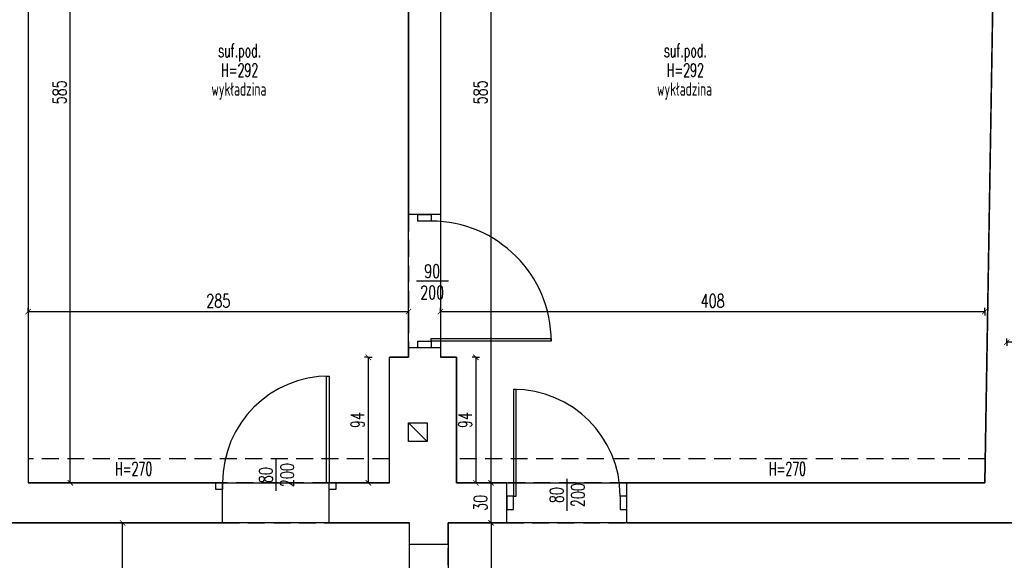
# Model space of a CAD drawing. Extents: x 36663 to 42423, y 7313 to 12123.
# Tile 41 of 54: x 38287 to 39025, y 11314 to 11718. Entities that reach past the tile are written whole.
import ezdxf
from ezdxf.enums import TextEntityAlignment as Align

# ---------------------------------------------------------------- set-up
doc = ezdxf.new("R2010")
doc.units = 0
doc.header["$MEASUREMENT"] = 0
doc.header["$PDMODE"] = 35
doc.header["$PDSIZE"] = 3
doc.linetypes.add('DASHED', pattern=[19.05, 12.7, -6.35])
for name, color, linetype in [('W_area_1', 5, 'Continuous'), ('W_drzwi', 1, 'Continuous'), ('W_niewidoczne', 24, 'DASHED'), ('W_opisy', 2, 'Continuous'), ('W_podciagi', 252, 'DASHED'), ('W_posadzka', 4, 'Continuous'), ('W_przekrojowa', 6, 'Continuous'), ('W_widok', 21, 'Continuous'), ('W_wymiary', 1, 'Continuous')]:
    doc.layers.add(name, color=color, linetype=linetype)
doc.styles.add('c20', font='simplex.shx', dxfattribs={"width": 0.7})
doc.dimstyles.new('c20_50', dxfattribs={"dimscale": 0.5, "dimtxt": 20, "dimasz": 8, "dimexe": 1.25, "dimexo": 0.625, "dimgap": 6, "dimtad": 1, "dimdec": 0, "dimrnd": 1, "dimtxsty": 'c20', "dimblk": 'ARCHTICK', "dimcen": 0, "dimse1": 1, "dimse2": 1, "dimclrd": 1, "dimclrt": 2, "dimadec": 0, "dimazin": 0, "dimtfac": 1, "dimtdec": 0, "dimtix": 1, "dimtmove": 1, "dimatfit": 3, "dimldrblk": 'ARCHTICK', "dimfxl": 1.25, "dimarcsym": 0})

# ---------------------------------------------------------------- blocks, each defined once
blk = doc.blocks.new('_ArchTick')
at = {"color": 2}
for q in [(0, 0.7), (0, -0.7)]:
    blk.add_line((0, 0), q, dxfattribs=at)
at = {"color": 0, "linetype": 'ByBlock', "const_width": 0.15}
blk.add_lwpolyline([(-0.5, -0.5), (0.5, 0.5)], dxfattribs=at)
blk = doc.blocks.new('*D386')
at = {"layer": 'Defpoints', "color": 0, "transparency": 16777216}
for p in [(38608.11, 11341.53), (38608.11, 11141.53), (38640.31, 11141.53)]:
    blk.add_point(p, dxfattribs=at)
at = {"layer": 'W_wymiary', "color": 1, "lineweight": -2, "transparency": 16777216}
blk.add_line((38640.31, 11341.53), (38640.31, 11141.53), dxfattribs=at)
at = {"layer": 'W_wymiary', "color": 1, "lineweight": -2, "transparency": 16777216, "xscale": 4, "yscale": 4, "zscale": 4}
for p, rotation in [((38640.31, 11341.53), 90), ((38640.31, 11141.53), 270)]:
    blk.add_blockref('_ArchTick', p, dxfattribs=dict(at, rotation=rotation))
at = {"layer": 'W_wymiary', "color": 2, "transparency": 16777216, "insert": (38632.31, 11241.53), "char_height": 10, "attachment_point": 5, "rotation": 90, "style": 'c20'}
blk.add_mtext('200', dxfattribs=at)
blk = doc.blocks.new('*D384')
at = {"layer": 'Defpoints', "color": 0, "transparency": 16777216}
for p in [(38640.31, 11371.53), (38656.68, 11371.53), (38608.11, 11341.53)]:
    blk.add_point(p, dxfattribs=at)
at = {"layer": 'W_wymiary', "color": 1, "lineweight": -2, "transparency": 16777216}
blk.add_line((38640.31, 11341.53), (38640.31, 11371.53), dxfattribs=at)
at = {"layer": 'W_wymiary', "color": 1, "lineweight": -2, "transparency": 16777216, "xscale": 4, "yscale": 4, "zscale": 4}
for p, rotation in [((38640.31, 11371.53), 90), ((38640.31, 11341.53), 270)]:
    blk.add_blockref('_ArchTick', p, dxfattribs=dict(at, rotation=rotation))
at = {"layer": 'W_wymiary', "color": 2, "transparency": 16777216, "insert": (38632.31, 11356.53), "char_height": 10, "attachment_point": 5, "rotation": 90, "style": 'c20'}
blk.add_mtext('30', dxfattribs=at)
blk = doc.blocks.new('*D385')
at = {"layer": 'Defpoints', "color": 0, "transparency": 16777216}
for p in [(38640.31, 11956.53), (38697.8, 11956.53), (38656.68, 11371.53)]:
    blk.add_point(p, dxfattribs=at)
at = {"layer": 'W_wymiary', "color": 1, "lineweight": -2, "transparency": 16777216}
blk.add_line((38640.31, 11371.53), (38640.31, 11956.53), dxfattribs=at)
at = {"layer": 'W_wymiary', "color": 1, "lineweight": -2, "transparency": 16777216, "xscale": 4, "yscale": 4, "zscale": 4}
for p, rotation in [((38640.31, 11956.53), 90), ((38640.31, 11371.53), 270)]:
    blk.add_blockref('_ArchTick', p, dxfattribs=dict(at, rotation=rotation))
at = {"layer": 'W_wymiary', "color": 2, "transparency": 16777216, "insert": (38632.31, 11664.03), "char_height": 10, "attachment_point": 5, "rotation": 90, "style": 'c20'}
blk.add_mtext('585', dxfattribs=at)
blk = doc.blocks.new('*D395')
at = {"layer": 'Defpoints', "color": 0, "transparency": 16777216}
for p in [(38364.12, 11341.53), (38390.94, 11341.53), (38390.94, 11141.53)]:
    blk.add_point(p, dxfattribs=at)
at = {"layer": 'W_wymiary', "color": 1, "lineweight": -2, "transparency": 16777216}
blk.add_line((38364.12, 11141.53), (38364.12, 11341.53), dxfattribs=at)
at = {"layer": 'W_wymiary', "color": 1, "lineweight": -2, "transparency": 16777216, "xscale": 4, "yscale": 4, "zscale": 4}
for p, rotation in [((38364.12, 11341.53), 90), ((38364.12, 11141.53), 270)]:
    blk.add_blockref('_ArchTick', p, dxfattribs=dict(at, rotation=rotation))
at = {"layer": 'W_wymiary', "color": 2, "transparency": 16777216, "insert": (38356.12, 11241.53), "char_height": 10, "attachment_point": 5, "rotation": 90, "style": 'c20'}
blk.add_mtext('200', dxfattribs=at)
blk = doc.blocks.new('*U325')
at = {"color": 1}
blk.add_line((109, 7), (109, -17), dxfattribs=at)
at = {"layer": 'W_drzwi', "color": 2}
for points in [[(149, -11), (147, -11), (147, 69), (149, 69)], [(69, -16), (64, -16), (64, -11), (69, -11)], [(154, -16), (149, -16), (149, -11), (154, -11)]]:
    blk.add_lwpolyline(points, close=True, dxfattribs=at)
at = {"layer": 'W_drzwi'}
blk.add_arc((149, -11), 80, 90, 180, dxfattribs=at)
at = {"color": 1, "style": 'c20', "width": 0.7}
for tag, p in [('SZER', (42.41, -5.22)), ('WYS', (58.37, -5.22))]:
    blk.add_attdef(tag, text='', height=10, rotation=90, dxfattribs=at).set_placement(p, align=Align.CENTER)
blk = doc.blocks.new('*D335')
at = {"layer": 'Defpoints', "color": 0, "transparency": 16777216}
for p in [(38564.11, 11465.53), (38548.36, 11371.53), (38564.11, 11371.53)]:
    blk.add_point(p, dxfattribs=at)
at = {"layer": 'W_wymiary', "color": 1, "lineweight": -2, "transparency": 16777216}
blk.add_line((38548.36, 11465.53), (38548.36, 11371.53), dxfattribs=at)
at = {"layer": 'W_wymiary', "color": 1, "lineweight": -2, "transparency": 16777216, "xscale": 4, "yscale": 4, "zscale": 4}
for p, rotation in [((38548.36, 11465.53), 90), ((38548.36, 11371.53), 270)]:
    blk.add_blockref('_ArchTick', p, dxfattribs=dict(at, rotation=rotation))
at = {"layer": 'W_wymiary', "color": 2, "transparency": 16777216, "insert": (38540.36, 11418.53), "char_height": 10, "attachment_point": 5, "rotation": 90, "style": 'c20'}
blk.add_mtext('94', dxfattribs=at)
blk = doc.blocks.new('*D336')
at = {"layer": 'Defpoints', "color": 0, "transparency": 16777216}
for p in [(38614.42, 11465.53), (38614.42, 11371.53), (38628.94, 11371.53)]:
    blk.add_point(p, dxfattribs=at)
at = {"layer": 'W_wymiary', "color": 1, "lineweight": -2, "transparency": 16777216}
blk.add_line((38628.94, 11465.53), (38628.94, 11371.53), dxfattribs=at)
at = {"layer": 'W_wymiary', "color": 1, "lineweight": -2, "transparency": 16777216, "xscale": 4, "yscale": 4, "zscale": 4}
for p, rotation in [((38628.94, 11465.53), 90), ((38628.94, 11371.53), 270)]:
    blk.add_blockref('_ArchTick', p, dxfattribs=dict(at, rotation=rotation))
at = {"layer": 'W_wymiary', "color": 2, "transparency": 16777216, "insert": (38620.94, 11418.53), "char_height": 10, "attachment_point": 5, "rotation": 90, "style": 'c20'}
blk.add_mtext('94', dxfattribs=at)
blk = doc.blocks.new('*D337')
at = {"layer": 'Defpoints', "color": 0, "transparency": 16777216}
for p in [(38578.42, 11499.78), (38293.42, 11490.27), (38578.42, 11490.27)]:
    blk.add_point(p, dxfattribs=at)
at = {"layer": 'W_wymiary', "color": 1, "lineweight": -2, "transparency": 16777216}
blk.add_line((38293.42, 11499.78), (38578.42, 11499.78), dxfattribs=at)
at = {"layer": 'W_wymiary', "color": 1, "lineweight": -2, "transparency": 16777216, "xscale": 4, "yscale": 4, "zscale": 4, "rotation": 180}
blk.add_blockref('_ArchTick', (38293.42, 11499.78), dxfattribs=at)
at = {"layer": 'W_wymiary', "color": 1, "lineweight": -2, "transparency": 16777216, "xscale": 4, "yscale": 4, "zscale": 4}
blk.add_blockref('_ArchTick', (38578.42, 11499.78), dxfattribs=at)
at = {"layer": 'W_wymiary', "color": 2, "transparency": 16777216, "insert": (38435.92, 11507.78), "char_height": 10, "attachment_point": 5, "style": 'c20'}
blk.add_mtext('285', dxfattribs=at)
blk = doc.blocks.new('*D338')
at = {"layer": 'Defpoints', "color": 0, "transparency": 16777216}
for p in [(39010.36, 11499.78), (38602.42, 11465.53), (39010.36, 11371.53)]:
    blk.add_point(p, dxfattribs=at)
at = {"layer": 'W_wymiary', "color": 1, "lineweight": -2, "transparency": 16777216}
blk.add_line((38602.42, 11499.78), (39010.36, 11499.78), dxfattribs=at)
at = {"layer": 'W_wymiary', "color": 1, "lineweight": -2, "transparency": 16777216, "xscale": 4, "yscale": 4, "zscale": 4, "rotation": 180}
blk.add_blockref('_ArchTick', (38602.42, 11499.78), dxfattribs=at)
at = {"layer": 'W_wymiary', "color": 1, "lineweight": -2, "transparency": 16777216, "xscale": 4, "yscale": 4, "zscale": 4}
blk.add_blockref('_ArchTick', (39010.36, 11499.78), dxfattribs=at)
at = {"layer": 'W_wymiary', "color": 2, "transparency": 16777216, "insert": (38806.39, 11507.78), "char_height": 10, "attachment_point": 5, "style": 'c20'}
blk.add_mtext('408', dxfattribs=at)
blk = doc.blocks.new('*U324')
at = {"color": 1}
blk.add_line((99, 7), (99, -17), dxfattribs=at)
at = {"layer": 'W_drzwi', "color": 2}
for points in [[(59, -6), (61, -6), (61, 74), (59, 74)], [(54, -16), (59, -16), (59, -6), (54, -6)], [(139, -16), (144, -16), (144, -6), (139, -6)]]:
    blk.add_lwpolyline(points, close=True, dxfattribs=at)
at = {"layer": 'W_drzwi'}
blk.add_arc((59, -6), 80, 0, 90, dxfattribs=at)
at = {"color": 1, "style": 'c20', "width": 0.7}
for tag, p in [('SZER', (42.41, -5.22)), ('WYS', (58.37, -5.22))]:
    blk.add_attdef(tag, text='', height=10, rotation=90, dxfattribs=at).set_placement(p, align=Align.CENTER)
blk = doc.blocks.new('*U326')
at = {"color": 1}
blk.add_line((104, 7), (104, -17), dxfattribs=at)
at = {"layer": 'W_drzwi', "color": 2}
for points in [[(149, -6), (147, -6), (147, 84), (149, 84)], [(59, -16), (54, -16), (54, -6), (59, -6)], [(154, -16), (149, -16), (149, -6), (154, -6)]]:
    blk.add_lwpolyline(points, close=True, dxfattribs=at)
at = {"layer": 'W_drzwi'}
blk.add_arc((149, -6), 90, 90, 180, dxfattribs=at)
at = {"color": 1, "style": 'c20', "width": 0.7}
for tag, p in [('SZER', (42.41, -5.22)), ('WYS', (58.37, -5.22))]:
    blk.add_attdef(tag, text='', height=10, rotation=90, dxfattribs=at).set_placement(p, align=Align.CENTER)
blk = doc.blocks.new('*D340')
at = {"layer": 'Defpoints', "color": 0, "transparency": 16777216}
for p in [(38324.98, 11956.53), (38334.58, 11956.53), (38334.58, 11371.53)]:
    blk.add_point(p, dxfattribs=at)
at = {"layer": 'W_wymiary', "color": 1, "lineweight": -2, "transparency": 16777216}
blk.add_line((38324.98, 11371.53), (38324.98, 11956.53), dxfattribs=at)
at = {"layer": 'W_wymiary', "color": 1, "lineweight": -2, "transparency": 16777216, "xscale": 4, "yscale": 4, "zscale": 4}
for p, rotation in [((38324.98, 11956.53), 90), ((38324.98, 11371.53), 270)]:
    blk.add_blockref('_ArchTick', p, dxfattribs=dict(at, rotation=rotation))
at = {"layer": 'W_wymiary', "color": 2, "transparency": 16777216, "insert": (38316.98, 11664.03), "char_height": 10, "attachment_point": 5, "rotation": 90, "style": 'c20'}
blk.add_mtext('585', dxfattribs=at)
blk = doc.blocks.new('*D345')
at = {"layer": 'Defpoints', "color": 0, "transparency": 16777216}
for p in [(39026.84, 11476.85), (39026.84, 11460.55), (39155.42, 11465.53)]:
    blk.add_point(p, dxfattribs=at)
at = {"layer": 'W_wymiary', "color": 1, "lineweight": -2, "transparency": 16777216}
blk.add_line((39155.42, 11476.85), (39026.84, 11476.85), dxfattribs=at)
at = {"layer": 'W_wymiary', "color": 1, "lineweight": -2, "transparency": 16777216, "xscale": 4, "yscale": 4, "zscale": 4, "rotation": 180}
blk.add_blockref('_ArchTick', (39026.84, 11476.85), dxfattribs=at)
at = {"layer": 'W_wymiary', "color": 1, "lineweight": -2, "transparency": 16777216, "xscale": 4, "yscale": 4, "zscale": 4}
blk.add_blockref('_ArchTick', (39155.42, 11476.85), dxfattribs=at)
at = {"layer": 'W_wymiary', "color": 2, "transparency": 16777216, "insert": (39091.13, 11484.85), "char_height": 10, "attachment_point": 5, "style": 'c20'}
blk.add_mtext('129', dxfattribs=at)

msp = doc.modelspace()

# ---------------------------------------------------------------- linework, layer by layer
at = {"layer": 'W_area_1'}
for points in [[(38578.42, 11939.53), (38571.42, 11939.53), (38571.42, 11956.53), (38293.42, 11956.53), (38293.42, 11371.53), (38439.11, 11371.53), (38519.11, 11371.53), (38564.11, 11371.53), (38564.11, 11465.53), (38578.42, 11465.53), (38578.42, 11472.53), (38578.42, 11572.53)], [(39020.12, 11956.53), (38609.42, 11956.53), (38609.42, 11939.53), (38602.42, 11939.53), (38602.42, 11572.53), (38602.42, 11472.53), (38602.42, 11465.53), (38614.42, 11465.53), (38614.42, 11371.53), (38652.11, 11371.53), (38742.11, 11371.53), (39010.36, 11371.53)], [(38579.11, 11325.53), (38579.11, 11341.53), (38519.11, 11341.53), (38439.11, 11341.53), (37396.11, 11341.53), (37396.11, 11277.53), (37396.11, 11197.53), (37396.11, 11141.53), (37435.11, 11141.53), (37515.11, 11141.53), (37747.11, 11141.53), (37817.11, 11141.53), (37847.72, 11141.53), (37927.72, 11141.53), (38046.72, 11141.53), (38126.72, 11141.53), (38439.11, 11141.53), (38519.11, 11141.53), (38579.11, 11141.53), (38579.11, 11157.53)]]:
    msp.add_lwpolyline(points, close=True, dxfattribs=at)
msp.add_lwpolyline([(39797.41, 11299.29), (39797.06, 11341.53), (39762.06, 11341.53), (39672.06, 11341.53), (39572.06, 11341.53), (39482.06, 11341.53), (39426.08, 11341.53), (39336.08, 11341.53), (38742.11, 11341.53), (38652.11, 11341.53), (38608.11, 11341.53), (38608.11, 11325.53), (38608.11, 11157.53)], dxfattribs=at)
at = {"layer": 'W_niewidoczne'}
for p, q in [((38578.42, 11572.53), (38578.42, 11472.53)), ((38602.42, 11572.53), (38602.42, 11472.53)), ((38519.11, 11371.53), (38439.11, 11371.53)), ((38742.11, 11371.53), (38652.11, 11371.53)), ((38439.11, 11341.53), (38519.11, 11341.53)), ((38652.11, 11341.53), (38742.11, 11341.53)), ((38579.11, 11157.53), (38579.11, 11325.53)), ((38608.11, 11157.53), (38608.11, 11325.53))]:
    msp.add_line(p, q, dxfattribs=at)
at = {"layer": 'W_podciagi'}
for p, q in [((38564.11, 11389.53), (38293.42, 11389.53)), ((39010.66, 11389.53), (38614.42, 11389.53))]:
    msp.add_line(p, q, dxfattribs=at)
at = {"layer": 'W_przekrojowa'}
for p, q in [((38293.42, 11974.53), (38293.42, 11371.53)), ((39020.42, 11974.53), (39010.36, 11371.53)), ((38578.42, 11939.53), (38578.42, 11572.53)), ((38602.42, 11939.53), (38602.42, 11572.53)), ((38602.42, 11572.53), (38578.42, 11572.53)), ((38578.42, 11472.53), (38578.42, 11465.53)), ((38602.42, 11472.53), (38578.42, 11472.53)), ((38602.42, 11472.53), (38602.42, 11465.53)), ((38564.11, 11371.53), (38564.11, 11465.53)), ((38578.42, 11465.53), (38564.11, 11465.53)), ((38614.42, 11465.53), (38602.42, 11465.53)), ((38614.42, 11371.53), (38614.42, 11465.53)), ((38578.42, 11402.53), (38578.42, 11416.53)), ((38439.11, 11371.53), (38293.42, 11371.53)), ((38439.11, 11341.53), (38439.11, 11371.53)), ((38564.11, 11371.53), (38519.11, 11371.53)), ((38519.11, 11341.53), (38519.11, 11371.53)), ((38652.11, 11371.53), (38614.42, 11371.53)), ((38652.11, 11341.53), (38652.11, 11371.53)), ((39010.36, 11371.53), (38742.11, 11371.53)), ((38742.11, 11341.53), (38742.11, 11371.53)), ((37396.11, 11341.53), (38439.11, 11341.53)), ((38519.11, 11341.53), (38579.11, 11341.53)), ((38579.11, 11325.53), (38579.11, 11341.53)), ((38608.11, 11341.53), (38652.11, 11341.53)), ((38608.11, 11325.53), (38608.11, 11341.53)), ((38742.11, 11341.53), (39336.08, 11341.53)), ((38579.11, 11325.53), (38608.11, 11325.53))]:
    msp.add_line(p, q, dxfattribs=at)
msp.add_lwpolyline([(38578.42, 11416.53), (38592.42, 11416.53), (38592.42, 11402.53), (38578.42, 11402.53)], dxfattribs=at)
at = {"layer": 'W_widok'}
msp.add_line((38578.42, 11416.53), (38592.42, 11402.53), dxfattribs=at)

# ---------------------------------------------------------------- block references
at = {"layer": 'W_drzwi'}
ref = msp.add_blockref('*U326', (38601.42, 11626.53), dxfattribs=dict(at, rotation=270))
ref.add_attrib('SZER', '90', dxfattribs={"layer": '0', "color": 1, "height": 10, "style": 'c20', "width": 0.7}).set_placement((38596.2, 11525.12), align=Align.CENTER)
ref.add_attrib('WYS', '200', dxfattribs={"layer": '0', "color": 1, "height": 10, "style": 'c20', "width": 0.7}).set_placement((38596.2, 11509.16), align=Align.CENTER)
ref = msp.add_blockref('*U325', (38370.11, 11382.53), dxfattribs=at)
ref.add_attrib('SZER', '80', dxfattribs={"layer": '0', "color": 1, "height": 10, "rotation": 90, "style": 'c20', "width": 0.7}).set_placement((38476.51, 11377.32), align=Align.CENTER)
ref.add_attrib('WYS', '200', dxfattribs={"layer": '0', "color": 1, "height": 10, "rotation": 90, "style": 'c20', "width": 0.7}).set_placement((38492.48, 11377.32), align=Align.CENTER)
ref = msp.add_blockref('*U324', (38598.11, 11367.53), dxfattribs=at)
ref.add_attrib('SZER', '80', dxfattribs={"layer": '0', "color": 1, "height": 10, "rotation": 90, "style": 'c20', "width": 0.7}).set_placement((38694.51, 11362.32), align=Align.CENTER)
ref.add_attrib('WYS', '200', dxfattribs={"layer": '0', "color": 1, "height": 10, "rotation": 90, "style": 'c20', "width": 0.7}).set_placement((38710.48, 11362.32), align=Align.CENTER)

# ---------------------------------------------------------------- texts
at = {"layer": 'W_opisy', "style": 'c20', "width": 0.6}
for s, p in [('suf.pod.', (38451.94, 11695.4)), ('suf.pod.', (38785.95, 11695.4)), ('H=292', (38451.94, 11680.67)), ('H=292', (38785.95, 11680.67)), ('H=270', (38372.49, 11382.13)), ('H=270', (38862.48, 11382.13))]:
    msp.add_text(s, height=10, dxfattribs=at).set_placement(p, align=Align.MIDDLE_CENTER)
at = {"layer": 'W_posadzka', "style": 'c20', "width": 0.6}
for p in [(38451.32, 11666.47), (38785.33, 11666.47)]:
    msp.add_text('wykładzina', height=10, dxfattribs=at).set_placement(p, align=Align.MIDDLE_CENTER)

# ---------------------------------------------------------------- dimensions: what is measured, and where the dimension line sits
at = {"layer": 'W_wymiary'}
for base, p1, p2, picture, middle in [((38324.98, 11956.53), (38334.58, 11371.53), (38334.58, 11956.53), '*D340', (38316.98, 11664.03)), ((38640.31, 11956.53), (38656.68, 11371.53), (38697.8, 11956.53), '*D385', (38632.31, 11664.03)), ((38548.36, 11371.53), (38564.11, 11465.53), (38564.11, 11371.53), '*D335', (38540.36, 11418.53)), ((38628.94, 11371.53), (38614.42, 11465.53), (38614.42, 11371.53), '*D336', (38620.94, 11418.53)), ((38640.31, 11371.53), (38608.11, 11341.53), (38656.68, 11371.53), '*D384', (38632.31, 11356.53)), ((38364.12, 11341.53), (38390.94, 11141.53), (38390.94, 11341.53), '*D395', (38356.12, 11241.53)), ((38640.31, 11141.53), (38608.11, 11341.53), (38608.11, 11141.53), '*D386', (38632.31, 11241.53))]:
    dim = msp.add_linear_dim(base=base, p1=p1, p2=p2, angle=90, dimstyle='c20_50', dxfattribs=at)
    dim.commit()
    dim.dimension.update_dxf_attribs({"geometry": picture, "text_midpoint": middle})
for base, p1, p2, picture, middle in [((38578.42, 11499.78), (38293.42, 11490.27), (38578.42, 11490.27), '*D337', (38435.92, 11507.78)), ((39010.36, 11499.78), (38602.42, 11465.53), (39010.36, 11371.53), '*D338', (38806.39, 11507.78)), ((39026.84, 11476.85), (39155.42, 11465.53), (39026.84, 11460.55), '*D345', (39091.13, 11484.85))]:
    dim = msp.add_linear_dim(base=base, p1=p1, p2=p2, dimstyle='c20_50', dxfattribs=at)
    dim.commit()
    dim.dimension.update_dxf_attribs({"geometry": picture, "text_midpoint": middle})

doc.saveas('drawing.dxf')
